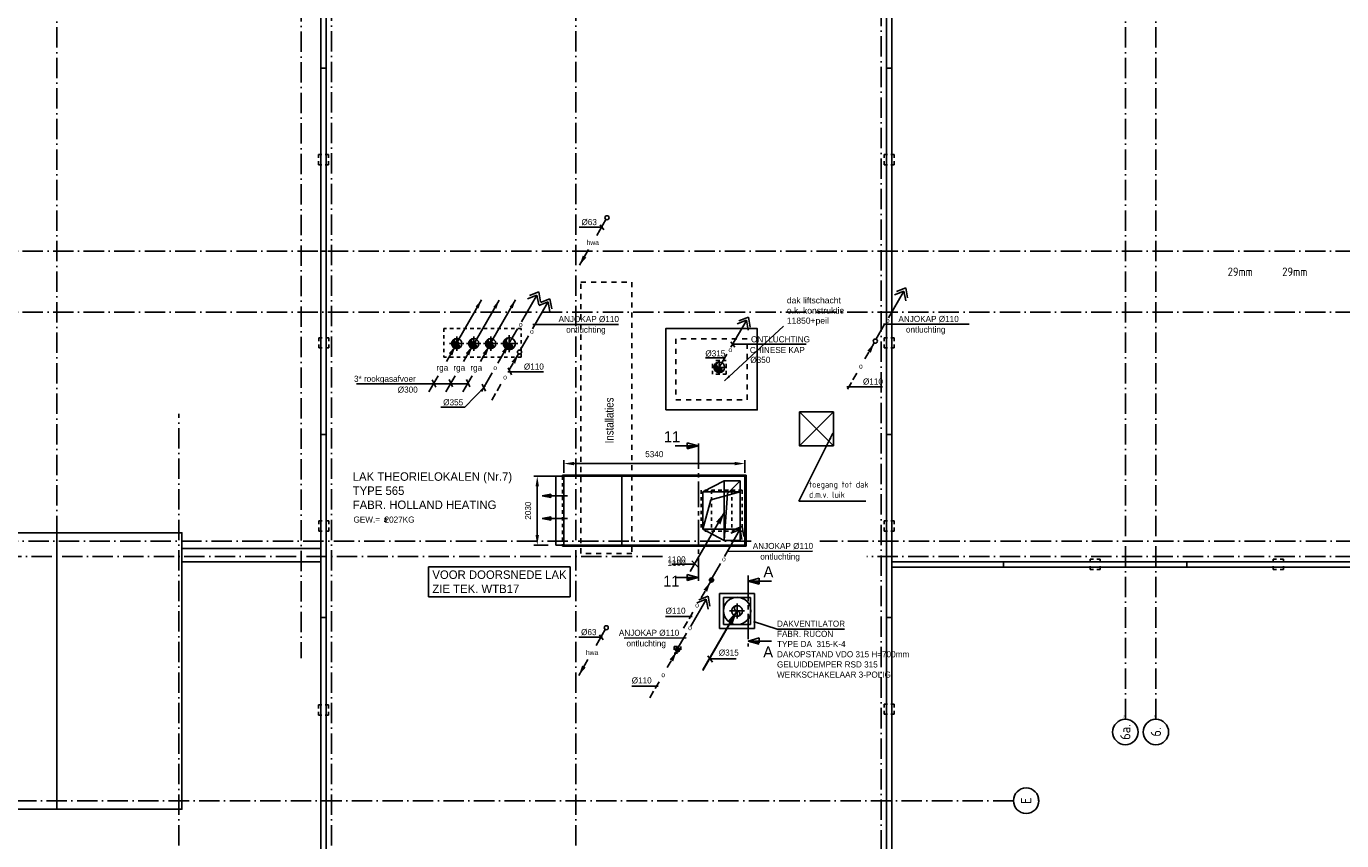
# Model space of a CAD drawing. Extents: x -4389 to 148511, y -40018 to 84100.
# Tile 23 of 28: x 71454 to 110230, y 35037 to 59046. Entities that reach past the tile are written whole.
import ezdxf
from ezdxf.enums import TextEntityAlignment as Align

# ---------------------------------------------------------------- set-up
doc = ezdxf.new("R2010")
doc.units = 0
doc.header["$LTSCALE"] = 100
for name, pattern in [('CENTER2', [11.25, 7.5, -1.25, 1.25, -1.25]), ('CENTER4', [5, 3.125, -0.625, 0.625, -0.625]), ('DASHDOT', [9, 6, -1.5, 0, -1.5]), ('DASHED', [3, 1.5, -1.5]), ('HIDDEN', [2, 1, -1]), ('HIDDEN2', [1.875, 1.25, -0.625]), ('LURETOUR', [6, 4, -2])]:
    doc.linetypes.add(name, pattern=pattern)
doc.layers.get('0').update_dxf_attribs({"linetype": 'CONTINUOUS'})
doc.layers.get('DEFPOINTS').update_dxf_attribs({"linetype": 'CONTINUOUS'})
for name, color, linetype in [('AB$1A---_ATTRIB035', 3, 'CONTINUOUS'), ('AL$1A---_ALGEMEEN', 8, 'CONTINUOUS'), ('AT$1A---_TEKST018', 1, 'CONTINUOUS'), ('AT$1A---_TEKST025', 2, 'CONTINUOUS'), ('BL$2----', 7, 'CONTINUOUS'), ('BL$4----', 7, 'CONTINUOUS'), ('BOUW', 8, 'CONTINUOUS'), ('DOORSNEDE', 1, 'CONTINUOUS'), ('WL$1----', 3, 'CONTINUOUS'), ('WL521---', 4, 'CONTINUOUS'), ('WL5233--', 4, 'CONTINUOUS'), ('WL570---', 3, 'CONTINUOUS'), ('WL570---_HARTLIJN', 1, 'CONTINUOUS'), ('WL570---_RETOUR', 3, 'CONTINUOUS'), ('WL570---_TOEVOER', 3, 'CONTINUOUS'), ('WM$1----', 1, 'CONTINUOUS'), ('WM570---', 1, 'CONTINUOUS')]:
    doc.layers.add(name, color=color, linetype=linetype)
doc.styles.add('BURO-018', font='BUROFONT.shx', dxfattribs={"height": 180})
doc.styles.add('BURO-025', font='BUROFONT.shx', dxfattribs={"height": 250})
doc.styles.add('BURO-050', font='BUROFONT.shx', dxfattribs={"height": 500})
doc.styles.get("Standard").update_dxf_attribs({"font": 'ISOCP'})
doc.styles.add('TECHNIC', font='technic_.ttf')
doc.dimstyles.new('018RADI100UIT', dxfattribs={"dimscale": 100, "dimtxt": 1.8, "dimasz": 2, "dimexe": 2, "dimexo": 3, "dimgap": 1, "dimtad": 1, "dimdec": 4, "dimrnd": 1, "dimtxsty": 'STANDARD', "dimblk1": 'MSTR3', "dimblk2": 'MSTR3', "dimcen": 3, "dimdle": 1.25, "dimse1": 1, "dimse2": 1, "dimclrd": 7, "dimclre": 1, "dimazin": 3, "dimtfac": 0.75, "dimtdec": 4, "dimtofl": 0, "dimtmove": 0, "dimatfit": 3, "dimtvp": 1.5, "dimtolj": 1, "dimtzin": 0})
doc.dimstyles.new('CEES', dxfattribs={"dimscale": 100, "dimtxt": 3, "dimasz": 3, "dimexe": 1, "dimexo": 1, "dimgap": 1.5, "dimtad": 0, "dimdec": 0, "dimzin": 0, "dimtxsty": 'BURO-018', "dimcen": -3, "dimdle": 1.25, "dimclrd": 1, "dimclre": 1, "dimclrt": 1, "dimazin": 3, "dimtfac": 0.75, "dimtdec": 0, "dimtofl": 0, "dimtmove": 0, "dimatfit": 3, "dimtvp": 1.5, "dimtolj": 1, "dimtzin": 0})

# ---------------------------------------------------------------- blocks, each defined once
blk = doc.blocks.new('MSTR3')
at = {"layer": 'AL$1A---_ALGEMEEN', "color": 0, "linetype": 'CONTINUOUS'}
for p, q in [((-1, 0), (0, 0)), ((0, 1.5), (0, 0)), ((0, 0), (0, -1.5)), ((0, 0), (1.5, 0))]:
    blk.add_line(p, q, dxfattribs=at)
blk.add_circle((0, 0), 0.3, dxfattribs=at)
blk = doc.blocks.new('1010')
at = {"layer": 'AL$1A---_ALGEMEEN', "color": 0, "linetype": 'CONTINUOUS'}
blk.add_circle((0, 750), 750, dxfattribs=at)
at = {"layer": 'AT$1A---_TEKST018', "linetype": 'CONTINUOUS'}
blk.add_text('1010', height=100, dxfattribs=at).set_placement((0, 0))
blk = doc.blocks.new('1011')
at = {"layer": 'AL$1A---_ALGEMEEN', "color": 0, "linetype": 'CONTINUOUS'}
blk.add_circle((-750, 0), 750, dxfattribs=at)
at = {"layer": 'AT$1A---_TEKST018', "linetype": 'CONTINUOUS'}
blk.add_text('1011', height=100, dxfattribs=at).set_placement((0, 0))
blk = doc.blocks.new('LU-PIJL1')
at = {"color": 0, "linetype": 'CONTINUOUS'}
blk.add_line((0, 0), (10.12, 17.54), dxfattribs=at)
blk.add_lwpolyline([(10.12, 17.54, 0, 1.5, 0), (8.25, 14.29, 1.5, 1.5, 0)], format="xyseb", dxfattribs=at)
blk = doc.blocks.new('LDV4123')
at = {"color": 0, "linetype": 'CONTINUOUS'}
for p, q in [((-1.56, -2.71), (-2.5, -4.33)), ((-0.25, -0.43), (-1.19, -2.06)), ((-5.44, -9.42), (-4.5, -7.79)), ((-6.75, -11.69), (-5.81, -10.07))]:
    blk.add_line(p, q, dxfattribs=at)
blk.add_lwpolyline([(-0.25, -0.43, 0, 1, 0), (-1.5, -2.6, 1, 1, 0)], format="xyseb", dxfattribs=at)
blk.add_circle((0, 0), 0.5, dxfattribs=at)
at = {"color": 0, "linetype": 'CONTINUOUS', "style": 'BURO-018'}
blk.add_attdef('LD_TEXT1', text='', height=1.8, dxfattribs=at).set_placement((-3.5, -6.06), align=Align.MIDDLE)
blk = doc.blocks.new('LDV2')
at = {"color": 0, "linetype": 'CONTINUOUS'}
for p, q in [((-0.25, -0.43), (-2.5, -4.33)), ((-4.5, -7.79), (-6.75, -11.69))]:
    blk.add_line(p, q, dxfattribs=at)
blk.add_lwpolyline([(-6.75, -11.69, 0, 1, 0), (-5.5, -9.53, 1, 1, 0)], format="xyseb", dxfattribs=at)
blk.add_circle((0, 0), 0.5, dxfattribs=at)
at = {"color": 0, "linetype": 'CONTINUOUS', "style": 'BURO-018'}
blk.add_attdef('LD_TEXT1', text='', height=1.8, dxfattribs=at).set_placement((-3.5, -6.06), align=Align.MIDDLE)
blk = doc.blocks.new('A$C21CD0B5B')
at = {"layer": 'WL521---', "color": 2}
ref = blk.add_blockref('LDV2', (810, 1403), dxfattribs=dict(at, xscale=120, yscale=120, zscale=120))
ref.add_attrib('LD_TEXT1', 'hwa', dxfattribs={"layer": '0', "color": 1, "linetype": 'CONTINUOUS', "height": 144, "style": 'BURO-018'}).set_placement((390, 675), align=Align.MIDDLE)
blk = doc.blocks.new('LU-1-KI2')
at = {"color": 0, "linetype": 'CONTINUOUS'}
blk.add_circle((0, 0), 0.5, dxfattribs=at)
for centre, start, end in [((0.1, 0.01), 122.9221, 266.9628), ((0.19, 0.04), 151.6522, 263.7819), ((0.28, 0.08), 174.6069, 260.2716), ((0.35, 0.15), 192.3501, 256.1233), ((0.42, 0.22), 206.1028, 250.6419)]:
    blk.add_arc(centre, 0.5, start, end, dxfattribs=at)
at = {"layer": 'WL570---_HARTLIJN', "linetype": 'CENTER4'}
for p, q in [((-0.7, 0), (0.7, 0)), ((0, 0.7), (0, -0.7))]:
    blk.add_line(p, q, dxfattribs=at)
at = {"layer": 'WL570---_HARTLIJN', "color": 0, "linetype": 'CONTINUOUS'}
for centre, start, end in [((0, 0.25), 90, 270), ((0, -0.25), 270, 90)]:
    blk.add_arc(centre, 0.25, start, end, dxfattribs=at)
blk = doc.blocks.new('LDV4')
at = {"color": 0, "linetype": 'CONTINUOUS'}
for p, q in [((-0.25, -0.43), (-2.5, -4.33)), ((-4.5, -7.79), (-6.75, -11.69))]:
    blk.add_line(p, q, dxfattribs=at)
blk.add_lwpolyline([(-0.25, -0.43, 0, 1, 0), (-1.5, -2.6, 1, 1, 0)], format="xyseb", dxfattribs=at)
blk.add_circle((0, 0), 0.5, dxfattribs=at)
at = {"color": 0, "linetype": 'CONTINUOUS', "style": 'BURO-018'}
blk.add_attdef('LD_TEXT1', text='', height=1.8, dxfattribs=at).set_placement((-3.5, -6.06), align=Align.MIDDLE)
blk = doc.blocks.new('LU-2-KUZ')
at = {"color": 0, "linetype": 'HIDDEN2'}
for p, q in [((-0.5, 0.5), (0.5, 0.5)), ((-0.5, -0.5), (-0.5, 0.5)), ((0.5, 0.5), (-0.289, 0.289)), ((0.5, 0.5), (0.5, -0.5)), ((-0.5, -0.5), (-0.289, 0.289)), ((0.5, -0.5), (-0.5, -0.5))]:
    blk.add_line(p, q, dxfattribs=at)
blk = doc.blocks.new('*D62')
at = {"color": 1, "linetype": 'BYBLOCK'}
for p, q in [((87319, 45882), (87319, 46255)), ((87619, 46155), (92359, 46155)), ((92659, 45882), (92659, 46255))]:
    blk.add_line(p, q, dxfattribs=at)
for points in [[(87619, 46205), (87619, 46105), (87319, 46155)], [(92359, 46205), (92359, 46105), (92659, 46155)]]:
    blk.add_solid(points, dxfattribs=at)
at = {"layer": 'DEFPOINTS', "color": 0, "linetype": 'BYBLOCK'}
for p in [(92659, 46155), (87319, 45782), (92659, 45782)]:
    blk.add_point(p, dxfattribs=at)
at = {"color": 1, "linetype": 'BYBLOCK', "insert": (89989, 46433), "char_height": 180, "attachment_point": 5, "style": 'BURO-018'}
blk.add_mtext('\\A1;5340', dxfattribs=at)
blk = doc.blocks.new('*D63')
at = {"color": 1, "linetype": 'BYBLOCK'}
for p, q in [((87058, 45782), (86416, 45782)), ((86516, 45482), (86516, 44052)), ((86835, 43752), (86416, 43752))]:
    blk.add_line(p, q, dxfattribs=at)
for points in [[(86466, 45482), (86566, 45482), (86516, 45782)], [(86466, 44052), (86566, 44052), (86516, 43752)]]:
    blk.add_solid(points, dxfattribs=at)
at = {"layer": 'DEFPOINTS', "color": 0, "linetype": 'BYBLOCK'}
for p in [(87158, 45782), (86516, 43752), (86935, 43752)]:
    blk.add_point(p, dxfattribs=at)
at = {"color": 1, "linetype": 'BYBLOCK', "insert": (86246, 44767), "char_height": 180, "attachment_point": 5, "rotation": 90, "style": 'BURO-018'}
blk.add_mtext('\\A1;2030', dxfattribs=at)
blk = doc.blocks.new('A$C6E034B28')
at = {"layer": 'BL$2----', "color": 1}
for p, q in [((0, 883), (4181, 883)), ((0, 0), (0, 883)), ((4181, 883), (4181, 0)), ((4181, 0), (0, 0))]:
    blk.add_line(p, q, dxfattribs=at)
at = {"layer": 'BL$2----', "color": 2, "style": 'BURO-025'}
for s, p in [('VOOR DOORSNEDE LAK', (118, 530)), ('ZIE TEK. WTB17', (118, 113))]:
    blk.add_text(s, height=250, dxfattribs=at).set_placement(p)
blk = doc.blocks.new('LU-PIJL5')
at = {"color": 0, "linetype": 'CONTINUOUS'}
for p, q in [((0, 0), (-7.5, 0)), ((-2.5, -0.5), (-2.5, 0.5)), ((-2.5, 0.5), (0, 0)), ((0, 0), (-2.5, -0.5))]:
    blk.add_line(p, q, dxfattribs=at)
blk.add_solid([(-2.5, 0.5), (-2.5, -0.5), (0, 0)], dxfattribs=at)
blk = doc.blocks.new('LU-1-KU2')
at = {"color": 0, "linetype": 'HIDDEN2'}
for start, end in [(90, 270), (270, 90)]:
    blk.add_arc((0, 0), 0.5, start, end, dxfattribs=at)
at = {"color": 0, "linetype": 'CONTINUOUS'}
for centre, start, end in [((0, 0.25), 90, 270), ((0, -0.25), 270, 90)]:
    blk.add_arc(centre, 0.25, start, end, dxfattribs=at)
at = {"layer": 'WL570---_HARTLIJN', "linetype": 'CENTER4'}
for p, q in [((-0.7, 0), (0.7, 0)), ((0, 0.7), (0, -0.7))]:
    blk.add_line(p, q, dxfattribs=at)

msp = doc.modelspace()

# ---------------------------------------------------------------- linework, layer by layer
at = {"color": 2, "linetype": 'CONTINUOUS'}
for p, q in [((86561.5, 51213.3), (86284.9, 51105.1)), ((86561.5, 51213.3), (86615.6, 50921.3)), ((96866.3, 50450.8), (97310.7, 51220.7)), ((97323.9, 51242.5), (97047.3, 51134.4)), ((97379.7, 51333.3), (97103.2, 51225.1)), ((97323.9, 51242.5), (97378, 50950.6)), ((97379.7, 51333.3), (97433.9, 51041.3)), ((86048, 50330.9), (86492.5, 51100.7)), ((86505.6, 51122.6), (86229.1, 51014.4)), ((86377.9, 50127.7), (86822.3, 50897.5)), ((86505.6, 51122.6), (86559.8, 50830.6)), ((86835.5, 50919.4), (86558.9, 50811.2)), ((86891.3, 51010.1), (86614.8, 50902)), ((86835.5, 50919.4), (86889.6, 50627.4)), ((86891.3, 51010.1), (86945.5, 50718.2)), ((85682.5, 49697.7), (85929.3, 50125.3)), ((96500.7, 49817.7), (96747.6, 50245.3)), ((85351, 49118.6), (85677.9, 49684.8)), ((86012.3, 49494.6), (86259.2, 49922.2)), ((84867.9, 48281.8), (85183, 48827.5)), ((92496.1, 44209.1), (92219.6, 44100.9)), ((92552, 44299.8), (92275.4, 44191.7)), ((92496.1, 44209.1), (92550.2, 43917.1)), ((92552, 44299.8), (92606.1, 44007.9)), ((92038.5, 43417.4), (92483, 44187.2)), ((91673, 42784.3), (91919.8, 43211.9)), ((91039.2, 41362.7), (91483.6, 42132.5)), ((91496.8, 42154.4), (91220.2, 42046.2)), ((91552.6, 42245.1), (91276.1, 42136.9)), ((91496.8, 42154.4), (91550.9, 41862.4)), ((91552.6, 42245.1), (91606.8, 41953.1)), ((90673.6, 40729.5), (90920.5, 41157.1))]:
    msp.add_line(p, q, dxfattribs=at)
msp.add_lwpolyline([(85677.9, 49684.8, 0, 120, 0), (85527.9, 49425, 120, 120, 0)], format="xyseb", dxfattribs=at)
at = {"layer": 'AL$1A---_ALGEMEEN', "color": 1, "linetype": 'DASHDOT'}
for p, q in [((87653, 6096.6), (87653, 82154)), ((96653, 82154), (96653, 6096.6)), ((80453, 6096.6), (80453, 63516.6))]:
    msp.add_line(p, q, dxfattribs=at)
at = {"layer": 'AL$1A---_ALGEMEEN', "color": 2, "linetype": 'HIDDEN'}
for p, q in [((86043, 50141.6), (83763, 50141.6)), ((83763, 50141.6), (83763, 49291.6)), ((86043, 49291.6), (86043, 50141.6)), ((86043, 49291.6), (83763, 49291.6)), ((91683, 48791.6), (91683, 49191.6)), ((92083, 49191.6), (91683, 49191.6)), ((92083, 48791.6), (92083, 49191.6)), ((92083, 48791.6), (91683, 48791.6)), ((92553, 45366.6), (91353, 45366.6)), ((91353, 45366.6), (91353, 44166.6)), ((91653, 45366.6), (91653, 44166.6)), ((92253, 45366.6), (92253, 44166.6)), ((92553, 45366.6), (92553, 44166.6)), ((92553, 44166.6), (91353, 44166.6)), ((90553, 40766.4), (90753, 40766.4)), ((90553, 40766.4), (90553, 40566.4)), ((90753, 40766.4), (90753, 40566.4)), ((90553, 40566.4), (90753, 40566.4))]:
    msp.add_line(p, q, dxfattribs=at)
at = {"layer": 'AL$1A---_ALGEMEEN', "color": 3, "linetype": 'CONTINUOUS'}
for p, q in [((92637, 45781.6), (87066.6, 45781.6)), ((92672, 45816.6), (87262, 45816.6)), ((92637, 43751.6), (87066.6, 43751.6)), ((92672, 43716.6), (87262, 43716.6))]:
    msp.add_line(p, q, dxfattribs=at)
at = {"layer": 'AL$1A---_ALGEMEEN', "color": 1, "linetype": 'DASHDOT'}
for points in [[(79553, 82291.6), (79553, 40416.6)], [(72353, 40416.6), (72353, 82154)], [(103853, 38616.6), (103853, 82154)], [(104753, 38616.6), (104753, 82154)], [(145753, 52416.6), (-1820.1, 52416.6)], [(145753, 50616.6), (1359.7, 50616.6)], [(75953, 6096.6), (75953, 47620)], [(92818.7, 43866.6), (-1820.1, 43866.6)], [(144873.9, 43866.6), (94849.7, 43866.6)], [(90210.8, 43416.6), (2039.2, 43416.6)], [(145753, 43416.6), (96234.4, 43416.6)], [(100553, 36216.6), (50153, 36216.6), (25507.3, 36216.6)]]:
    msp.add_lwpolyline(points, dxfattribs=at)
at = {"layer": 'AL$1A---_ALGEMEEN', "linetype": 'CONTINUOUS'}
for points in [[(80133, 10696.6), (96972.7, 10696.6), (96972.7, 59936.3), (80133, 59936.3)], [(80298, 10861.6), (96807.7, 10861.6), (96807.7, 59771.3), (80298, 59771.3)], [(90303, 47736.5), (93003, 47736.5), (93003, 50136.5), (90303, 50136.5)], [(94245.4, 47679.5), (94245.4, 46679.5), (95245.4, 46679.5), (95245.4, 47679.5)], [(50663, 44116.5), (50663, 35966.5), (76043, 35966.5), (76043, 44116.5)], [(76043, 43646.5), (76043, 43256.5), (80133, 43256.5), (80133, 43646.6)], [(46572.7, 43256.5), (46572.7, 12216.5), (80133, 12216.5), (80133, 43256.5), (76043, 43256.5), (76043, 35966.5), (50663, 35966.5), (50663, 43256.5)]]:
    msp.add_lwpolyline(points, close=True, dxfattribs=at)
for points in [[(96972.7, 59936.3), (141982.8, 59936.3), (141982.8, 43096.6), (96972.7, 43096.6)], [(96972.7, 59771.3), (141817.8, 59771.3), (141817.8, 43261.6), (96972.7, 43261.6)], [(80143, 52416.5), (80298, 52416.5)], [(96807.7, 52416.5), (96963, 52416.5)], [(94245.4, 47679.5), (95245.4, 46679.5)], [(94245.4, 46679.5), (95245.4, 47679.5)], [(80143, 47016.5), (80298, 47016.5)], [(96807.7, 47016.5), (96963, 47016.5)], [(72353, 35966.5), (72353, 44116.5)], [(100263, 43096.6), (100263, 43261.6)], [(105663, 43096.6), (105663, 43261.6)], [(80143, 41616.5), (80298, 41616.5)], [(96807.7, 41616.5), (96963, 41616.5)], [(80143, 36216.5), (80298, 36216.5)], [(96807.7, 36216.5), (96963, 36216.5)]]:
    msp.add_lwpolyline(points, dxfattribs=at)
at = {"layer": 'AL$1A---_ALGEMEEN', "color": 8, "linetype": 'CONTINUOUS'}
for points in [[(80143, 57816.5), (80298, 57816.5)], [(96807.7, 57816.5), (96963, 57816.5)]]:
    msp.add_lwpolyline(points, dxfattribs=at)
at = {"layer": 'AL$1A---_ALGEMEEN', "linetype": 'HIDDEN'}
for points in [[(80365.5, 54966.5), (80065.5, 54966.5), (80065.5, 55266.5), (80365.5, 55266.5)], [(97040.2, 54966.5), (96740.2, 54966.5), (96740.2, 55266.5), (97040.2, 55266.5)], [(80375.5, 49566.5), (80075.5, 49566.5), (80075.5, 49866.5), (80375.5, 49866.5)], [(97040.2, 49566.5), (96740.2, 49566.5), (96740.2, 49866.5), (97040.2, 49866.5)], [(80375.5, 44166.5), (80075.5, 44166.5), (80075.5, 44466.5), (80375.5, 44466.5)], [(97040.2, 44166.5), (96740.2, 44166.5), (96740.2, 44466.5), (97040.2, 44466.5)], [(102813, 43034), (102813, 43334), (103113, 43334), (103113, 43034)], [(108213, 43034), (108213, 43334), (108513, 43334), (108513, 43034)], [(80366.3, 38737.8), (80066.3, 38737.8), (80066.3, 39037.8), (80366.3, 39037.8)], [(97040.2, 38766.5), (96740.2, 38766.5), (96740.2, 39066.5), (97040.2, 39066.5)]]:
    msp.add_lwpolyline(points, close=True, dxfattribs=at)
at = {"layer": 'AL$1A---_ALGEMEEN', "linetype": 'DASHED'}
for points in [[(89302.8, 51506.5), (89302.8, 43506.5), (87802.8, 43506.5), (87802.8, 51506.5)], [(90603, 48036.5), (92703, 48036.5), (92703, 49836.5), (90603, 49836.5)]]:
    msp.add_lwpolyline(points, close=True, dxfattribs=at)
at = {"layer": 'BOUW', "color": 1}
for p, q in [((87753.7, 53129), (88453.9, 53129)), ((88366, 53191.8), (88475.5, 53043.2)), ((85645, 48859.4), (86702.8, 48859.4)), ((85657.3, 48982.2), (85758, 48770.9)), ((83422.6, 48620), (83523.2, 48408.7)), ((83915.8, 48630), (84016.5, 48418.7)), ((84429.2, 48630), (84529.9, 48418.7)), ((84892.3, 48499.2), (84992.9, 48287.9)), ((84992.9, 48448.9), (84378.9, 47816.3)), ((95640.1, 48417.9), (96698, 48417.9)), ((83678.6, 47816.3), (84378.9, 47816.3)), ((90301.5, 41644.5), (91083.3, 41651.2)), ((88354.4, 41104), (88464, 40955.4)), ((87742.1, 41041.2), (88442.4, 41041.2)), ((89302.2, 39589.8), (90083.9, 39596.4))]:
    msp.add_line(p, q, dxfattribs=at)
at = {"layer": 'DOORSNEDE', "color": 220}
for p, q in [((91264.3, 46679.8), (90577.9, 46679.8)), ((91264.3, 46679.8), (90939.1, 46770.1)), ((91264.3, 46679.8), (90939.1, 46589.5)), ((90939.9, 46596), (90939.9, 46764.5)), ((91264.3, 42797.6), (90577.9, 42797.6)), ((91264.3, 42797.6), (90939.1, 42887.8)), ((91264.3, 42797.6), (90939.1, 42707.3)), ((90939.7, 42706.5), (90939.7, 42884.9)), ((92730.9, 42687.6), (93056, 42777.9)), ((92730.9, 42687.6), (93056, 42597.3)), ((92730.9, 42687.6), (93417.3, 42687.6)), ((93056, 42597.3), (93056, 42777.9)), ((92730.9, 40923.5), (93056, 41013.7)), ((92730.9, 40923.5), (93417.3, 40923.5)), ((92730.9, 40923.5), (93056, 40833.2)), ((93056, 40867.8), (93056, 41013.7))]:
    msp.add_line(p, q, dxfattribs=at)
at = {"layer": 'DOORSNEDE', "color": 220, "linetype": 'CENTER2'}
for p, q in [((91268.7, 46747.3), (91269.3, 42700.3)), ((92731.4, 42852.3), (92732.1, 40766))]:
    msp.add_line(p, q, dxfattribs=at)
at = {"layer": 'DOORSNEDE', "color": 5}
msp.add_line((92730.9, 42605.9), (92730.9, 42797.6), dxfattribs=at)
at = {"layer": 'DOORSNEDE', "color": 220}
for points in [[(90939.1, 46589.5), (90939.1, 46679.8), (91264.3, 46679.8)], [(90939.1, 42707.3), (90939.1, 42797.6), (91264.3, 42797.6)], [(93056, 42597.3), (93056, 42687.6), (92730.9, 42687.6)], [(93056, 40833.2), (93056, 40923.5), (92730.9, 40923.5)]]:
    msp.add_solid(points, dxfattribs=at)
at = {"layer": 'WL$1----', "color": 1}
for p, q in [((92225.6, 49747.9), (92339.9, 49584.7)), ((81187.8, 48505), (84512.6, 48505))]:
    msp.add_line(p, q, dxfattribs=at)
at = {"layer": 'WL$1----'}
for p, q in [((87066.6, 45781.6), (87066.6, 43751.6)), ((87262, 45816.6), (87262, 45777.7)), ((87297, 45781.6), (87297, 43751.6)), ((89007, 45781.6), (89007, 43751.6)), ((92637, 45781.6), (92637, 43751.6)), ((92672, 45816.6), (92672, 43716.6)), ((87262, 43759.1), (87262, 43716.6))]:
    msp.add_line(p, q, dxfattribs=at)
at = {"layer": 'WL570---_RETOUR', "color": 1}
for p, q in [((82006.6, 44453.5), (82075.5, 44453.5)), ((82008.5, 44525.5), (82073.9, 44525.5)), ((82039.1, 44556.6), (82039.1, 44494.9))]:
    msp.add_line(p, q, dxfattribs=at)
at = {"layer": 'WL570---_TOEVOER'}
for p, q in [((92739.7, 50470), (92463.1, 50361.8)), ((92739.7, 50470), (92793.8, 50178)), ((92226.2, 49587.6), (92670.7, 50357.4)), ((92683.8, 50379.3), (92407.3, 50271.1)), ((92683.8, 50379.3), (92738, 50087.3)), ((91860.7, 48954.4), (92107.6, 49382)), ((92922.4, 42325), (91893, 42325)), ((91893, 41295), (91893, 42325)), ((92922.4, 41295), (92922.4, 42325)), ((92806.9, 42210), (92008.6, 42210)), ((92008.6, 41410), (92008.6, 42210)), ((92806.9, 41410), (92806.9, 42210)), ((92922.4, 41295), (91893, 41295)), ((92806.9, 41410), (92008.6, 41410))]:
    msp.add_line(p, q, dxfattribs=at)
at = {"layer": 'WL570---_TOEVOER', "color": 1}
for p, q in [((91471, 49275.3), (92068.1, 49275.3)), ((91400, 45319.5), (92022, 45646.6)), ((91400, 44219.5), (92022, 43886.6)), ((92888.9, 41498.4), (93585.5, 41272.2)), ((93585.5, 41272.2), (95570.7, 41272.2))]:
    msp.add_line(p, q, dxfattribs=at)
at = {"layer": 'WL570---_TOEVOER'}
msp.add_circle((92407, 41810), 403.7, dxfattribs=at)
at = {"layer": 'WM$1----'}
for p, q in [((86381.1, 50256.9), (88907.3, 50259.9)), ((96721.6, 50260.7), (99247.8, 50263.7)), ((92263.6, 49675.1), (94439.2, 49673.8)), ((92104.8, 43567.2), (94630.9, 43570.3)), ((89081.4, 41006.7), (90903.2, 41013.8))]:
    msp.add_line(p, q, dxfattribs=at)
at = {"layer": 'WM570---', "linetype": 'HIDDEN'}
msp.add_line((87262, 45777.1), (87262, 43759.1), dxfattribs=at)
at = {"layer": 'WM570---', "linetype": 'CONTINUOUS'}
for p, q in [((91172.1, 43189.2), (90484.9, 43193.6)), ((91271.8, 43089.5), (91072.4, 43288.9))]:
    msp.add_line(p, q, dxfattribs=at)
at = {"layer": 'WM570---', "color": 1}
for p, q in [((91547.8, 40488.7), (91686.9, 40303.4)), ((92382.1, 40396.1), (91571, 40396.1))]:
    msp.add_line(p, q, dxfattribs=at)

# ---------------------------------------------------------------- block references
at = {"layer": 'AL$1A---_ALGEMEEN', "color": 2, "linetype": 'HIDDEN'}
ref = msp.add_blockref('LDV4123', (90653, 40666.4), dxfattribs=dict(at, xscale=121.5, yscale=121.5, zscale=121.5))
ref.add_attrib('LD_TEXT1', 'o', dxfattribs={"layer": '0', "color": 1, "linetype": 'CONTINUOUS', "height": 145.8, "style": 'BURO-018'}).set_placement((90227.8, 39929.9), align=Align.MIDDLE)
at = {"layer": 'AL$1A---_ALGEMEEN', "color": 1, "linetype": 'DASHDOT'}
ref = msp.add_blockref('1011', (103853, 38616.6), dxfattribs=dict(at, xscale=0.5, yscale=0.5, zscale=0.5, rotation=90))
ref.add_attrib('STR-NAAM', '6a.', dxfattribs={"layer": 'AB$1A---_ATTRIB035', "linetype": 'CONTINUOUS', "height": 300, "rotation": 90}).set_placement((103853, 38241.6), align=Align.MIDDLE)
ref = msp.add_blockref('1011', (104753, 38616.6), dxfattribs=dict(at, xscale=0.5, yscale=0.5, zscale=0.5, rotation=90))
ref.add_attrib('STR-NAAM', '6.', dxfattribs={"layer": 'AB$1A---_ATTRIB035', "linetype": 'CONTINUOUS', "height": 300, "rotation": 90}).set_placement((104753, 38241.6), align=Align.MIDDLE)
ref = msp.add_blockref('1010', (101303, 36216.6), dxfattribs=dict(at, xscale=0.5, yscale=0.5, zscale=0.5, rotation=90))
ref.add_attrib('STR-NAAM', 'E', dxfattribs={"layer": 'AB$1A---_ATTRIB035', "linetype": 'CONTINUOUS', "height": 300, "rotation": 90}).set_placement((100928, 36216.6), align=Align.MIDDLE)
at = {"layer": 'BL$4----'}
for p in [(87761.7, 51999.6), (87741.3, 39911.9)]:
    msp.add_blockref('A$C21CD0B5B', p, dxfattribs=at)
at = {"layer": 'WL$1----', "color": 2, "xscale": 70, "yscale": 70, "zscale": 70}
for p in [(84163.4, 49755.4), (84686.9, 49745.3), (85170.1, 49755.4)]:
    msp.add_blockref('LU-PIJL1', p, dxfattribs=at)
at = {"layer": 'WL$1----', "color": 2}
ref = msp.add_blockref('LDV4', (84143, 49691.8), dxfattribs=dict(at, xscale=121.5, yscale=121.5, zscale=121.5))
ref.add_attrib('LD_TEXT1', 'rga', dxfattribs={"layer": '0', "color": 1, "linetype": 'CONTINUOUS', "height": 180, "style": 'BURO-018'}).set_placement((83717.8, 48955.3), align=Align.MIDDLE)
ref = msp.add_blockref('LDV4', (84643, 49691.8), dxfattribs=dict(at, xscale=121.5, yscale=121.5, zscale=121.5))
ref.add_attrib('LD_TEXT1', 'rga', dxfattribs={"layer": '0', "color": 1, "linetype": 'CONTINUOUS', "height": 180, "style": 'BURO-018'}).set_placement((84217.8, 48955.3), align=Align.MIDDLE)
ref = msp.add_blockref('LDV4', (85143, 49691.8), dxfattribs=dict(at, xscale=121.5, yscale=121.5, zscale=121.5))
ref.add_attrib('LD_TEXT1', 'rga', dxfattribs={"layer": '0', "color": 1, "linetype": 'CONTINUOUS', "height": 180, "style": 'BURO-018'}).set_placement((84717.8, 48955.3), align=Align.MIDDLE)
at = {"layer": 'WL5233--', "color": 2}
ref = msp.add_blockref('LDV4123', (96481.4, 49765), dxfattribs=dict(at, xscale=121.5, yscale=121.5, zscale=121.5))
ref.add_attrib('LD_TEXT1', 'o', dxfattribs={"layer": '0', "color": 1, "linetype": 'CONTINUOUS', "height": 145.8, "style": 'BURO-018'}).set_placement((96056.2, 49028.4), align=Align.MIDDLE)
ref = msp.add_blockref('LDV4123', (85993, 49441.8), dxfattribs=dict(at, xscale=121.5, yscale=121.5, zscale=121.5))
ref.add_attrib('LD_TEXT1', 'o', dxfattribs={"layer": '0', "color": 1, "linetype": 'CONTINUOUS', "height": 145.8, "style": 'BURO-018'}).set_placement((85567.8, 48705.3), align=Align.MIDDLE)
ref = msp.add_blockref('LDV4123', (91652.3, 42721.2), dxfattribs=dict(at, xscale=121.5, yscale=121.5, zscale=121.5))
ref.add_attrib('LD_TEXT1', 'o', dxfattribs={"layer": '0', "color": 1, "linetype": 'CONTINUOUS', "height": 145.8, "style": 'BURO-018'}).set_placement((91227.1, 41984.6), align=Align.MIDDLE)
at = {"layer": 'WL570---'}
msp.add_blockref('A$C6E034B28', (83306, 42225.2), dxfattribs=at)
at = {"layer": 'WL570---_RETOUR', "linetype": 'LURETOUR'}
for name, p, xscale, yscale, zscale in [('LU-1-KI2', (84143, 49691.8), 300, 300, 300), ('LU-1-KI2', (84643, 49691.8), 300, 300, 300), ('LU-1-KI2', (85143, 49691.8), 300, 300, 300), ('LU-1-KI2', (85693, 49691.8), 355, 355, 355), ('LU-PIJL1', (91027.5, 42970.3), 100, 100, 100), ('LU-PIJL1', (91394.5, 40073.8), 100, 100, 100), ('LU-PIJL1', (91394.5, 40056.3), 100, 100, 100)]:
    msp.add_blockref(name, p, dxfattribs=dict(at, xscale=xscale, yscale=yscale, zscale=zscale))
at = {"layer": 'WL570---_TOEVOER', "linetype": 'CONTINUOUS'}
for p, xscale, yscale, zscale in [((91883, 48991.6), 314.9999999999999, 314.9999999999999, 314.9999999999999), ((91652.3, 42721.2), 110, 110, 110), ((90653, 40666.4), 110, 110, 110)]:
    msp.add_blockref('LU-1-KI2', p, dxfattribs=dict(at, xscale=xscale, yscale=yscale, zscale=zscale))
at = {"layer": 'WL570---_TOEVOER', "color": 7, "linetype": 'CONTINUOUS', "xscale": 479.9999999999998, "yscale": 1760}
msp.add_blockref('LU-2-KUZ', (92262, 44766.6), dxfattribs=at)
at = {"layer": 'WL570---_TOEVOER', "color": 1, "xscale": 100, "yscale": 100, "zscale": 100, "rotation": 180}
for p in [(86661.8, 45204.1), (86661.8, 44534.4)]:
    msp.add_blockref('LU-PIJL5', p, dxfattribs=at)
at = {"layer": 'WL570---_TOEVOER', "color": 1, "linetype": 'CONTINUOUS', "xscale": 314.9999999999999, "yscale": 314.9999999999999, "zscale": 314.9999999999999}
msp.add_blockref('LU-1-KU2', (92407, 41810), dxfattribs=at)
at = {"layer": 'WM570---', "xscale": 1100, "yscale": 1100}
msp.add_blockref('LU-2-KUZ', (91950, 44769.5), dxfattribs=at)

# ---------------------------------------------------------------- texts
at = {"layer": 'AT$1A---_TEKST018', "color": 8, "linetype": 'CONTINUOUS', "char_height": 180, "attachment_point": 4}
for s, insert in [('\\A1;\\fArial|b0|i0|c0|p34;dak liftschacht\\Po.k. konstruktie\\P11850+peil', (93874.2, 50641.2)), ('toegang tot dak\\Pd.m.v. luik', (94528.6, 45387.5))]:
    msp.add_mtext(s, dxfattribs=dict(at, insert=insert))
at = {"layer": 'AT$1A---_TEKST025', "color": 8, "linetype": 'CONTINUOUS', "char_height": 250, "width": 1160.11, "attachment_point": 1}
for insert in [(106869, 51935), (108478.2, 51935)]:
    msp.add_mtext('29mm', dxfattribs=dict(at, insert=insert))
at = {"layer": 'BL$4----', "style": 'TECHNIC'}
msp.add_text('Installaties', height=250, rotation=90, dxfattribs=at).set_placement((88764.3, 47426.7), align=Align.CENTER)
at = {"layer": 'BOUW', "color": 1, "style": 'BURO-018'}
for s, p in [('%%C63', (87818.6, 53184.9)), ('%%C110', (86122.6, 48925.4)), ('3* rookgasafvoer', (81114.1, 48564.8)), ('%%C110', (96117.8, 48483.9)), ('%%C300', (82403.8, 48245.4)), ('%%C355', (83743.6, 47872.2)), ('%%C110', (90299.8, 41727.1)), ('%%C63', (87807, 41097.2)), ('%%C110', (89300.5, 39672.3))]:
    msp.add_text(s, height=180, dxfattribs=at).set_placement(p)
at = {"layer": 'DOORSNEDE', "color": 2, "style": 'BURO-050'}
for s, p in [('11', (90247.6, 46784.4)), ('A', (93184.8, 42804.4)), ('11', (90227.3, 42526.6)), ('A', (93178.1, 40441.1))]:
    msp.add_text(s, height=325, dxfattribs=at).set_placement(p)
at = {"layer": 'WL570---', "color": 1, "style": 'BURO-018'}
for s, p in [('ANJOKAP %%C110', (87145.2, 50326)), ('ANJOKAP %%C110', (97162.5, 50329.8)), ('CHINESE KAP', (92783.9, 49413.2)), ('%%C350', (92797.5, 49122.8)), ('ANJOKAP %%C110', (92868.8, 43636.3)), ('ANJOKAP %%C110', (88922.2, 41075.8))]:
    msp.add_text(s, height=180, dxfattribs=at).set_placement(p)
at = {"layer": 'WL570---_RETOUR', "color": 2, "style": 'BURO-025'}
for s, p in [('LAK THEORIELOKALEN (Nr.7)', (81075.9, 45647.6)), ('TYPE 565', (81075.9, 45230.9)), ('FABR. HOLLAND HEATING', (81075.9, 44814.2))]:
    msp.add_text(s, height=250, dxfattribs=at).set_placement(p)
at = {"layer": 'WL570---_RETOUR', "color": 1, "style": 'BURO-018'}
for s, p in [('GEW.=  2027KG', (81098.6, 44413.9)), ('DAKVENTILATOR', (93584, 41344.3)), ('FABR. RUCON', (93584, 41044.3)), ('TYPE DA  315-K-4', (93584, 40744.3)), ('DAKOPSTAND VDO 315 H=700mm', (93584, 40444.3)), ('WERKSCHAKELAAR 3-POLIG', (93584, 39843.6)), ('GELUIDDEMPER RSD 315', (93584, 40143.6))]:
    msp.add_text(s, height=180, dxfattribs=at).set_placement(p)
at = {"layer": 'WL570---_TOEVOER', "color": 1, "style": 'BURO-018'}
for s, height, p in [('o', 144, (96791.3, 50305.1)), ('o', 144, (85973, 50185.2)), ('o', 144, (86302.9, 49982)), ('%%c315', 180, (91471, 49312)), ('o', 144, (92151.2, 49441.9)), ('o', 144, (85220.5, 48913.1)), ('o', 144, (91963.5, 43271.7)), ('o', 144, (90964.2, 41244.7))]:
    msp.add_text(s, height=height, dxfattribs=at).set_placement(p)
at = {"layer": 'WM$1----', "color": 1, "style": 'BURO-018'}
for s, p in [('ontluchting', (87368.3, 50013.9)), ('ontluchting', (97385.6, 50017.7)), ('ONTLUCHTING', (92817.2, 49729.5)), ('ontluchting', (93091.9, 43324.2)), ('ontluchting', (89145.3, 40763.7))]:
    msp.add_text(s, height=180, dxfattribs=at).set_placement(p)
at = {"layer": 'WM570---', "linetype": 'CONTINUOUS', "style": 'BURO-018'}
for p in [(90622.1, 43239.2), (90622.1, 43139.2)]:
    msp.add_text('1100', height=180, dxfattribs=at).set_placement(p, align=Align.CENTER)
at = {"layer": 'WM570---', "color": 1, "style": 'BURO-018'}
msp.add_text('%%c315', height=180, dxfattribs=at).set_placement((91868.4, 40492.5))

# ---------------------------------------------------------------- dimensions: what is measured, and where the dimension line sits
at = {"layer": 'WL570---_TOEVOER'}
dim = msp.add_linear_dim(base=(92637, 46155.4), p1=(87297, 45781.6), p2=(92637, 45781.6), dimstyle='CEES', dxfattribs=at)
dim.commit()
dim.dimension.update_dxf_attribs({"geometry": '*D62', "text_midpoint": (89967, 46432.7), "insert": (-22.4, 0)})
dim = msp.add_linear_dim(base=(86516.2, 43751.6), p1=(87157.6, 45781.6), p2=(86935.2, 43751.6), angle=90, dimstyle='CEES', dxfattribs=at)
dim.commit()
dim.dimension.update_dxf_attribs({"geometry": '*D63', "text_midpoint": (86246.1, 44766.6)})

# ---------------------------------------------------------------- leaders
at = {"layer": 'AL$1A---_ALGEMEEN', "linetype": 'CONTINUOUS'}
msp.add_leader([(92037.4, 48595.9), (93774.2, 50210.3)], dimstyle='018RADI100UIT', override={"dimtxt": 3, "dimse1": 0, "dimse2": 0, "dimclrd": 0, "dimclre": 0, "dimtix": 1, "dimtofl": 1}, dxfattribs=at)
at = {"layer": 'AL$1A---_ALGEMEEN', "linetype": 'CONTINUOUS', "annotation_type": 0, "has_hookline": 1, "hookline_direction": 0, "text_width": 1674}
msp.add_leader([(95232.5, 47051.6), (94228.6, 45047.5), (94428.6, 45047.5)], dimstyle='018RADI100UIT', override={"dimtxt": 3, "dimse1": 0, "dimse2": 0, "dimclrd": 0, "dimclre": 0, "dimtix": 1, "dimtofl": 1}, dxfattribs=at)

doc.saveas('drawing.dxf')
